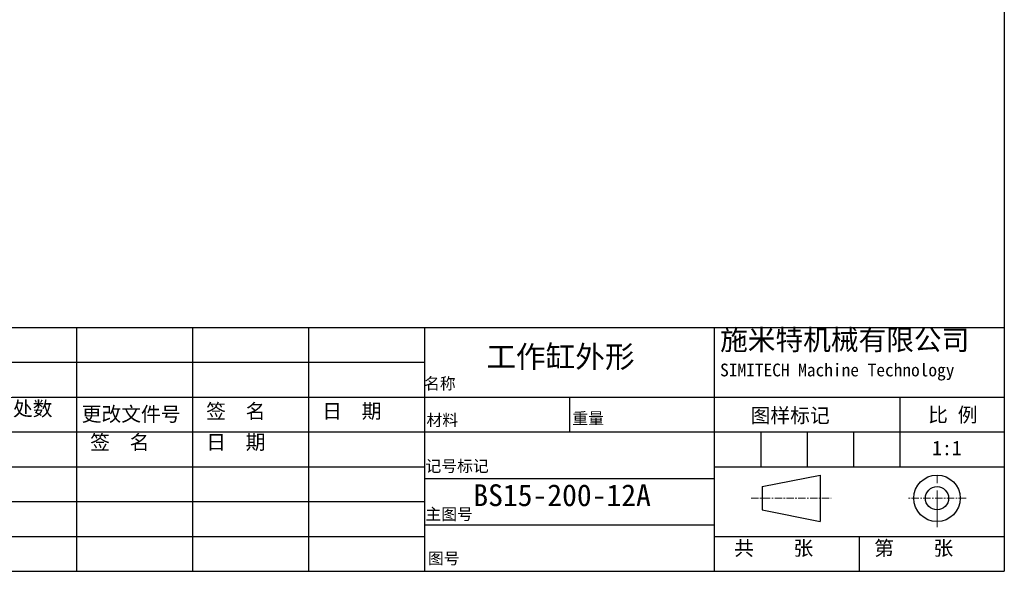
# Model space of a CAD drawing. Header units: millimetres. Extents: x -14356 to -12956, y -3120 to -2170.
# Tile 2 of 3: x -13805 to -12956, y -3120 to -2645. Entities that reach past the tile are written whole.
import ezdxf

# ---------------------------------------------------------------- set-up
doc = ezdxf.new("R2010")
doc.units = ezdxf.units.MM
doc.linetypes.add('CENTER', pattern=[50.8, 31.75, -6.35, 6.35, -6.35])
for name, color, linetype, lineweight in [('图层1', 7, 'Continuous', 25), ('图层2', 3, 'CENTER', 13), ('图层3', 2, 'Continuous', 13), ('图层4', 1, 'Continuous', 30)]:
    doc.layers.add(name, color=color, linetype=linetype, lineweight=lineweight)

msp = doc.modelspace()

# ---------------------------------------------------------------- linework, layer by layer
at = {"layer": '图层1'}
for p, q in [((-13756.358, -2909.833), (-13756.358, -3119.833)), ((-13656.358, -2909.833), (-13656.358, -3119.833)), ((-13556.358, -2909.833), (-13556.358, -3119.833)), ((-13456.358, -2909.833), (-13456.358, -3119.833)), ((-13206.358, -2909.833), (-13206.358, -3119.833)), ((-13906.358, -2939.833), (-13456.358, -2939.833)), ((-13906.358, -2969.833), (-12956.358, -2969.833)), ((-13331.358, -2969.833), (-13331.358, -2999.833)), ((-13046.358, -2969.833), (-13046.358, -3029.833)), ((-13906.358, -2999.833), (-12956.358, -2999.833)), ((-13166.358, -2999.833), (-13166.358, -3029.833)), ((-13126.358, -2999.833), (-13126.358, -3029.833)), ((-13086.358, -2999.833), (-13086.358, -3029.833)), ((-13906.358, -3029.833), (-13456.358, -3029.833)), ((-13206.358, -3029.833), (-12956.358, -3029.833)), ((-13165.011, -3046.952), (-13115.011, -3036.952)), ((-13115.011, -3036.952), (-13115.011, -3076.952)), ((-13456.358, -3039.833), (-13206.358, -3039.833)), ((-13165.011, -3046.952), (-13165.011, -3066.952)), ((-13906.358, -3059.833), (-13456.358, -3059.833)), ((-13165.011, -3066.952), (-13115.011, -3076.952)), ((-13456.358, -3079.833), (-13206.358, -3079.833)), ((-13906.358, -3089.833), (-13456.358, -3089.833)), ((-13206.358, -3089.833), (-12956.358, -3089.833)), ((-13081.358, -3089.833), (-13081.358, -3119.833))]:
    msp.add_line(p, q, dxfattribs=at)
for radius in [20, 10]:
    msp.add_circle((-13014.382, -3056.952), radius, dxfattribs=at)
at = {"layer": '图层2'}
msp.add_line((-13014.382, -3081.952), (-13014.382, -3031.952), dxfattribs=at)
at = {"layer": '图层2', "ltscale": 0.2}
for p, q in [((-13174.637, -3056.952), (-13105.494, -3056.952)), ((-12989.382, -3056.952), (-13039.382, -3056.952))]:
    msp.add_line(p, q, dxfattribs=at)
at = {"layer": '图层4'}
for p, q in [((-12956.358, -2169.833), (-12956.358, -3119.833)), ((-13906.358, -2909.833), (-12956.358, -2909.833)), ((-14356.358, -3119.833), (-12956.358, -3119.833)), ((-13906.358, -3119.833), (-12956.358, -3119.833))]:
    msp.add_line(p, q, dxfattribs=at)

# ---------------------------------------------------------------- texts
at = {"layer": '图层3', "attachment_point": 1}
for s, insert, char_height, width in [('{\\fSimSun|b0|i0|c134|p2;施米特机械有限公司\\P\\H0.6286x;SIMITECH Machine Technology}', (-13201.392, -2911.814), 17.5, 259.9168), ('BS15-200-12A', (-13414.13, -3044.952), 18.75, 136.63704)]:
    msp.add_mtext(s, dxfattribs=dict(at, insert=insert, char_height=char_height, width=width))
for s, insert, char_height in [('{\\fSimSun|b0|i0|c134|p54;\\C2;工作缸外形}', (-13402.957, -2925.671), 18.75), ('{\\f宋体|b0|i0|c134|p54;名称}', (-13456.629, -2953.131), 10), ('{\\f宋体|b0|i0|c134|p54;处数}', (-13811.025, -2973.523), 12.5), ('{\\f宋体|b0|i0|c134|p54;更改文件号}', (-13751.778, -2978.193), 12.5), ('{\\f宋体|b0|i0|c134|p54;签  名}', (-13644.452, -2975.744), 12.5), ('{\\f宋体|b0|i0|c134|p54;日  期}', (-13544.452, -2975.604), 12.5), ('{\\f宋体|b0|i0|c134|p54;图样标记}', (-13175.06, -2979.383), 12.5), ('{\\f宋体|b0|i0|c134|p54;比 例}', (-13022.086, -2978.809), 12.5), ('{\\f宋体|b0|i0|c134|p54;材料}', (-13454.517, -2984.589), 10), ('{\\f宋体|b0|i0|c134|p54;重量}', (-13328.814, -2983.184), 10), ('{\\f宋体|b0|i0|c134|p54;签  名}', (-13744.452, -3002.521), 12.5), ('{\\f宋体|b0|i0|c134|p54;日  期}', (-13644.452, -3002.381), 12.5), ('{\\f宋体|b0|i0|c134|p54;1:1}', (-13018.585, -3007.413), 12.5), ('{\\f宋体|b0|i0|c134|p54;记号标记}', (-13455.429, -3024.206), 10), ('{\\f宋体|b0|i0|c134|p54;主图号}', (-13455.429, -3065.593), 10), ('{\\f宋体|b0|i0|c134|p54;共    张}', (-13189.232, -3093.638), 12.5), ('{\\f宋体|b0|i0|c134|p54;第    张}', (-13068.541, -3093.638), 12.5), ('{\\f宋体|b0|i0|c134|p54;图号}', (-13453.221, -3103.757), 10)]:
    msp.add_mtext(s, dxfattribs=dict(at, insert=insert, char_height=char_height))

doc.saveas('drawing.dxf')
